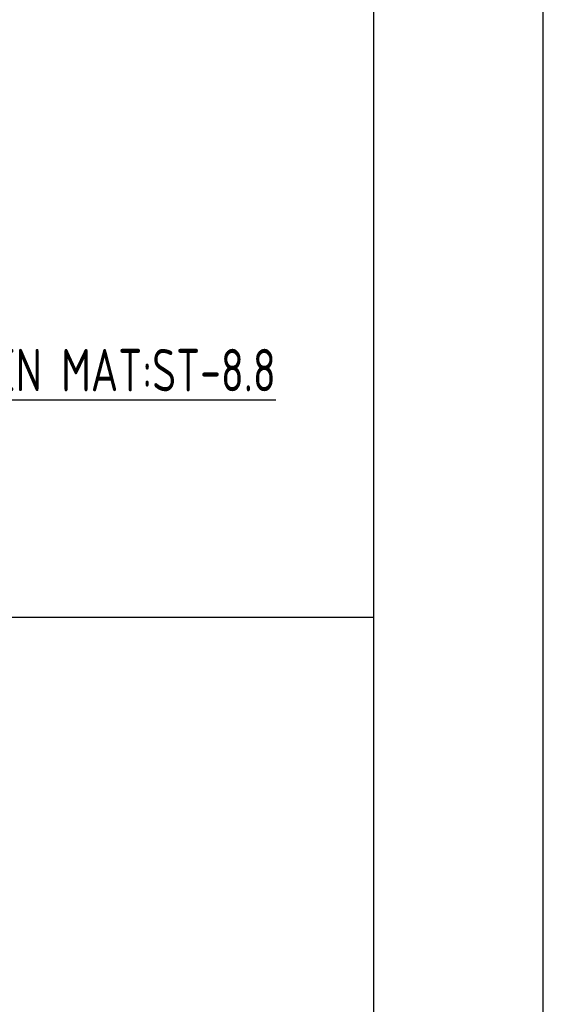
# Model space of a CAD drawing. Extents: x 0 to 2972, y 0 to 2102.
# Tile 42 of 45: x 2818 to 2972, y 1522 to 1812. Entities that reach past the tile are written whole.
import ezdxf

# ---------------------------------------------------------------- set-up
doc = ezdxf.new("R2010")
doc.units = 0
doc.header["$LTSCALE"] = 25
doc.layers.add('KADER', color=7, linetype='CONTINUOUS')
doc.layers.add('TXT050', color=2, linetype='CONTINUOUS')
doc.styles.get("Standard").update_dxf_attribs({"font": 'iso.shx', "width": 0.8})

# ---------------------------------------------------------------- blocks, each defined once
blk = doc.blocks.new('A0')
at = {"layer": 'KADER', "color": 0}
for p, q in [((1189, 0), (1189, 841)), ((1169, 20), (1169, 821))]:
    blk.add_line(p, q, dxfattribs=at)
at = {"layer": 'KADER', "color": 0, "width": 0.8}
for p, height in [((1002.47, 82.1), 5), ((1058.36, 82.1), 3.5), ((1002.47, 74.1), 3.5), ((1135.37, 71.2), 5), ((1002.47, 66.1), 3.5), ((1135.27, 53.41), 5), ((1031.47, 46.28), 2.5), ((1066.74, 46.28), 2.5), ((1103.13, 44.29), 3.5), ((1031.47, 41.28), 2.5), ((1066.74, 41.28), 2.5), ((1031.47, 36.28), 2.5), ((1066.74, 36.28), 2.5), ((1102.19, 33.14), 3.5), ((1133.4, 33.14), 3.5), ((1096.6, 22.33), 5), ((1110.15, 22.14), 5)]:
    blk.add_attdef('X', p, '', height=height, dxfattribs=at)

msp = doc.modelspace()

# ---------------------------------------------------------------- linework, layer by layer
at = {"layer": 'KADER', "color": 0}
msp.add_line((2007.518, 1635.961), (2922.5, 1635.961), dxfattribs=at)

# ---------------------------------------------------------------- block references
at = {"layer": 'KADER', "color": 0, "xscale": 2.5, "yscale": 2.5, "zscale": 2.5}
msp.add_blockref('A0', (0, 0), dxfattribs=at)

# ---------------------------------------------------------------- texts
at = {"layer": 'TXT050', "color": 0, "width": 0.8}
msp.add_text('%%U48X UITVOEREN MAT:ST-8.8', height=12.5, dxfattribs=at).set_placement((2735.581, 1702.571))

doc.saveas('drawing.dxf')
